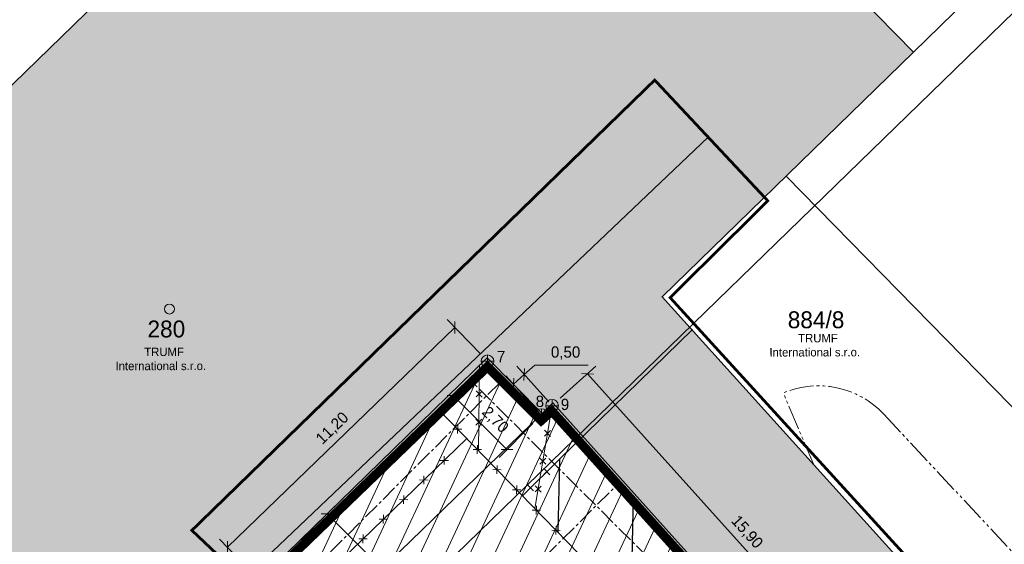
# Model space of a CAD drawing. Header units: millimetres. Extents: x -527259 to -526551, y -1129736 to -1129000.
# Tile 105 of 213: x -527188 to -527153, y -1129616 to -1129597. Entities that reach past the tile are written whole.
import ezdxf
from ezdxf.enums import TextEntityAlignment as Align

# ---------------------------------------------------------------- set-up
doc = ezdxf.new("R2010")
doc.units = ezdxf.units.MM
doc.header["$LTSCALE"] = 12
doc.header["$PDSIZE"] = -4
for name, pattern in [('ACAD_ISO04W100', [30, 24, -3, 0, -3]), ('ACAD_ISO05W100', [33, 24, -3, 0, -3, 0, -3]), ('C_1', [0.6, 0.3, -0.3])]:
    doc.linetypes.add(name, pattern=pattern)
for name, color, linetype, lineweight in [('CKKANALIZACE_DESTOVA_PODZ', 4, 'KANALIZACE_DESTOVA_PODZ', 25), ('ISa_destova_kanalizace', 4, 'KANALIZACE_DESTOVA_PODZ', 9), ('ISa_plyn_nadzem', 6, 'PLYN_POTRUBIE_NT_NADZ', 0), ('ISa_splaskova_kanalizace', 30, 'KANALIZACE_SPLASKOVA_PODZ', 0), ('KN tlusta', 170, 'Continuous', 35), ('koty', 6, 'Continuous', 9), ('Objekt', 230, 'Continuous', 9), ('srafy', 6, 'Continuous', 9), ('text', 6, 'Continuous', 9), ('tlusta', 7, 'Continuous', 15)]:
    doc.layers.add(name, color=color, linetype=linetype, lineweight=lineweight)
doc.layers.add('Parc. č.', color=170, linetype='Continuous')
doc.styles.add('laplan', font='txt', dxfattribs={"height": 0.002})
doc.styles.add('laplan N', font='txt')
doc.linetypes.add('KANALIZACE_DESTOVA_PODZ', pattern='A,35,-15,[102,CADKON.SHX,S=5,R=0,X=0,Y=5],-5,[106,CADKON.SHX,S=5,R=0,X=10,Y=0],30,-15', length=100)
doc.linetypes.add('KANALIZACE_SPLASKOVA_PODZ', pattern='A,35,-15,[102,CADKON.SHX,S=5,R=0,X=0,Y=5],-5,[102,CADKON.SHX,S=5,R=0,X=20,Y=5],30,-15', length=100)
doc.linetypes.add('PLYN_POTRUBIE_NT_NADZ', pattern='A,10,-15,[112,techsoft.shx,S=2.5,R=0,X=0,Y=0],-50,10,-10', length=95)
doc.dimstyles.new('laplan', dxfattribs={"dimscale": 0, "dimtxt": 0.002, "dimasz": 0.0015, "dimexe": 0.002, "dimexo": 0, "dimgap": 0.001, "dimtad": 1, "dimtoh": 1, "dimrnd": 0.05, "dimzin": 1, "dimtxsty": 'laplan', "dimblk": 'OBLIQUE', "dimcen": 0.002, "dimclrd": 256, "dimclre": 256, "dimclrt": 256, "dimadec": 0, "dimazin": 0, "dimtfac": 1, "dimtmove": 1, "dimatfit": 2, "dimfxl": 0.0065, "dimfxlon": 1, "dimtfill": 1, "dimlwd": 13, "dimlwe": -1, "dimarcsym": 0})

# ---------------------------------------------------------------- blocks, each defined once
blk = doc.blocks.new('4$02')
at = {"layer": 'tlusta', "color": 0}
blk.add_circle((-0.007, 0.001), 0.175, dxfattribs=at)
blk = doc.blocks.new('_OBLIQUE')
at = {"color": 0, "linetype": 'ByBlock'}
blk.add_line((-0.5, -0.5), (0.5, 0.5), dxfattribs=at)
blk = doc.blocks.new('*D237')
at = {"layer": 'Defpoints', "color": 0, "transparency": 16777216}
for p in [(-527168.976, -1129610.898), (-527157.079, -1129621.601), (-527158.333, -1129622.729)]:
    blk.add_point(p, dxfattribs=at)
at = {"layer": 'koty', "transparency": 16777216}
for p, q in [((-527168.689, -1129610.64), (-527167.425, -1129609.503)), ((-527158.046, -1129622.471), (-527156.782, -1129621.334))]:
    blk.add_line(p, q, dxfattribs=at)
at = {"layer": 'koty', "lineweight": 13, "transparency": 16777216}
blk.add_line((-527167.722, -1129609.77), (-527157.079, -1129621.601), dxfattribs=at)
at = {"layer": 'koty', "lineweight": 13, "transparency": 16777216, "xscale": 0.3, "yscale": 0.3, "zscale": 0.3}
for p, rotation in [((-527167.722, -1129609.77), 131.9749202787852), ((-527157.079, -1129621.601), 311.9749202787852)]:
    blk.add_blockref('_OBLIQUE', p, dxfattribs=dict(at, rotation=rotation))
at = {"layer": 'koty', "lineweight": 5, "transparency": 16777216, "insert": (-527162.081, -1129615.398), "char_height": 0.4, "attachment_point": 5, "rotation": 311.9749, "style": 'laplan'}
blk.add_mtext('15,90', dxfattribs=at)
blk = doc.blocks.new('*D238')
at = {"layer": 'Defpoints', "color": 0, "transparency": 16777216}
for p in [(-527169.964, -1129609.8), (-527168.977, -1129610.897), (-527169.356, -1129611.238)]:
    blk.add_point(p, dxfattribs=at)
at = {"layer": 'koty', "transparency": 16777216}
for p, q in [((-527169.094, -1129610.767), (-527170.231, -1129609.503)), ((-527169.474, -1129611.108), (-527170.611, -1129609.844))]:
    blk.add_line(p, q, dxfattribs=at)
at = {"layer": 'koty', "lineweight": 13, "transparency": 16777216}
for p, q in [((-527169.594, -1129609.468), (-527169.964, -1129609.8)), ((-527167.702, -1129609.468), (-527169.594, -1129609.468)), ((-527170.343, -1129610.142), (-527169.964, -1129609.8))]:
    blk.add_line(p, q, dxfattribs=at)
at = {"layer": 'koty', "lineweight": 13, "transparency": 16777216, "xscale": 0.3, "yscale": 0.3, "zscale": 0.3}
for p, rotation in [((-527169.964, -1129609.8), 41.97492028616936), ((-527170.343, -1129610.142), 221.9749202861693)]:
    blk.add_blockref('_OBLIQUE', p, dxfattribs=dict(at, rotation=rotation))
at = {"layer": 'koty', "lineweight": 5, "transparency": 16777216, "insert": (-527168.498, -1129609.038), "char_height": 0.4, "attachment_point": 5, "style": 'laplan'}
blk.add_mtext('0,50', dxfattribs=at)
blk = doc.blocks.new('*D239')
at = {"layer": 'Defpoints', "color": 0, "transparency": 16777216}
for p in [(-527171.266, -1129609.328), (-527172.485, -1129610.547), (-527169.356, -1129611.238)]:
    blk.add_point(p, dxfattribs=at)
at = {"layer": 'koty', "transparency": 16777216}
for p, q in [((-527171.566, -1129609.628), (-527172.768, -1129610.83)), ((-527169.656, -1129611.538), (-527170.858, -1129612.74))]:
    blk.add_line(p, q, dxfattribs=at)
at = {"layer": 'koty', "lineweight": 13, "transparency": 16777216}
blk.add_line((-527170.575, -1129612.457), (-527172.485, -1129610.547), dxfattribs=at)
at = {"layer": 'koty', "lineweight": 13, "transparency": 16777216, "xscale": 0.3, "yscale": 0.3, "zscale": 0.3}
for p, rotation in [((-527172.485, -1129610.547), 135), ((-527170.575, -1129612.457), 315)]:
    blk.add_blockref('_OBLIQUE', p, dxfattribs=dict(at, rotation=rotation))
at = {"layer": 'koty', "lineweight": 5, "transparency": 16777216, "insert": (-527171.007, -1129611.418), "char_height": 0.4, "attachment_point": 5, "rotation": 315, "style": 'laplan'}
blk.add_mtext('2,70', dxfattribs=at)
blk = doc.blocks.new('*D240')
at = {"layer": 'Defpoints', "color": 0, "transparency": 16777216}
for p in [(-527172.423, -1129608.131), (-527171.266, -1129609.328), (-527179.328, -1129617.12)]:
    blk.add_point(p, dxfattribs=at)
at = {"layer": 'koty', "transparency": 16777216}
for p, q in [((-527171.52, -1129609.066), (-527172.701, -1129607.844)), ((-527179.582, -1129616.857), (-527180.763, -1129615.635))]:
    blk.add_line(p, q, dxfattribs=at)
at = {"layer": 'koty', "lineweight": 13, "transparency": 16777216}
blk.add_line((-527180.485, -1129615.923), (-527172.423, -1129608.131), dxfattribs=at)
at = {"layer": 'koty', "lineweight": 13, "transparency": 16777216, "xscale": 0.3, "yscale": 0.3, "zscale": 0.3}
for p, rotation in [((-527172.423, -1129608.131), 44.02101256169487), ((-527180.485, -1129615.923), 224.0210125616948)]:
    blk.add_blockref('_OBLIQUE', p, dxfattribs=dict(at, rotation=rotation))
at = {"layer": 'koty', "lineweight": 5, "transparency": 16777216, "insert": (-527176.753, -1129611.718), "char_height": 0.4, "attachment_point": 5, "rotation": 44.021, "style": 'laplan'}
blk.add_mtext('11,20', dxfattribs=at)
blk = doc.blocks.new('*D254')
at = {"layer": 'Defpoints', "color": 0, "transparency": 16777216}
for p in [(-527176.948, -1129614.739), (-527179.328, -1129617.12), (-527166.026, -1129630.422)]:
    blk.add_point(p, dxfattribs=at)
at = {"layer": 'koty', "transparency": 16777216}
for p, q in [((-527177.868, -1129615.659), (-527176.666, -1129614.457)), ((-527164.565, -1129628.961), (-527163.363, -1129627.759))]:
    blk.add_line(p, q, dxfattribs=at)
at = {"layer": 'koty', "lineweight": 13, "transparency": 16777216}
blk.add_line((-527163.646, -1129628.042), (-527176.948, -1129614.739), dxfattribs=at)
at = {"layer": 'koty', "lineweight": 13, "transparency": 16777216, "xscale": 0.3, "yscale": 0.3, "zscale": 0.3}
for p, rotation in [((-527176.948, -1129614.739), 135), ((-527163.646, -1129628.042), 315)]:
    blk.add_blockref('_OBLIQUE', p, dxfattribs=dict(at, rotation=rotation))
at = {"layer": 'koty', "lineweight": 5, "transparency": 16777216, "insert": (-527169.993, -1129621.087), "char_height": 0.4, "attachment_point": 5, "rotation": 315, "style": 'laplan', "bg_fill": 3, "box_fill_scale": 1.1, "bg_fill_color": 256, "bg_fill_true_color": 13158600, "bg_fill_transparency": 0}
blk.add_mtext('18,80', dxfattribs=at)

msp = doc.modelspace()

# ---------------------------------------------------------------- hatches: boundary and pattern name
at = {"layer": 'srafy', "transparency": 33554534}
h = msp.add_hatch(color=251, dxfattribs=at)
h.dxf.hatch_style = 1
h.paths.add_polyline_path([(-527165.076, -1129607.038), (-527156.166, -1129598.368), (-527158.106, -1129596.378), (-527145.086, -1129583.698), (-527158.106, -1129570.308), (-527190.656, -1129601.978), (-527195.446, -1129598.588), (-527205.476, -1129608.338), (-527201.466, -1129612.518), (-527205.926, -1129616.858), (-527198.026, -1129625.048), (-527201.486, -1129628.408), (-527196.386, -1129633.687), (-527187.753, -1129625.261), (-527171.266, -1129609.328), (-527169.356, -1129611.238), (-527168.976, -1129610.898), (-527162.431, -1129618.174), (-527160.239, -1129620.61), (-527155.389, -1129626.001), (-527152.756, -1129628.928), (-527152.38, -1129628.59), (-527148.796, -1129625.088), (-527151.436, -1129622.158)])
at = {"layer": 'srafy', "transparency": 33554610}
h = msp.add_hatch(dxfattribs=at)
h.set_pattern_fill('ANSI31', color=230, scale=0.25, angle=20)
h.set_pattern_definition([(65, (131956.2064, 10338.42674), (-0.71938180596, 0.33545324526), [])])
h.paths.add_polyline_path([(-527169.356, -1129611.238), (-527168.976, -1129610.898), (-527158.333, -1129622.729), (-527164.435, -1129628.831), (-527163.215, -1129630.051), (-527164.806, -1129631.642), (-527179.328, -1129617.12), (-527171.266, -1129609.328)])
at = {"layer": 'srafy', "transparency": 33554687}
h = msp.add_hatch(color=256, dxfattribs=at)
h.dxf.hatch_style = 1
h.paths.add_polyline_path([(-527171.266, -1129609.103, 0.414214), (-527171.491, -1129609.328), (-527171.266, -1129609.328)])
h.paths.add_polyline_path([(-527171.041, -1129609.328), (-527171.266, -1129609.328), (-527171.266, -1129609.553, 0.414214)])
h = msp.add_hatch(color=256, dxfattribs=at)
h.dxf.hatch_style = 1
h.paths.add_polyline_path([(-527168.977, -1129610.681, 0.414214), (-527169.202, -1129610.906), (-527168.977, -1129610.906)])
h.paths.add_polyline_path([(-527168.752, -1129610.906), (-527168.977, -1129610.906), (-527168.977, -1129611.131, 0.414214)])
h = msp.add_hatch(color=256, dxfattribs=at)
h.dxf.hatch_style = 1
h.paths.add_polyline_path([(-527169.356, -1129611.013, 0.414214), (-527169.581, -1129611.238), (-527169.356, -1129611.238)])
h.paths.add_polyline_path([(-527169.131, -1129611.238), (-527169.356, -1129611.238), (-527169.356, -1129611.463, 0.414214)])

# ---------------------------------------------------------------- linework, layer by layer
at = {"layer": 'CKKANALIZACE_DESTOVA_PODZ', "color": 20, "lineweight": 30, "ltscale": 0.002}
for points in [[(-527168.717, -1129612.798), (-527168.77, -1129615.398)], [(-527166.107, -1129614.087), (-527166.188, -1129618.049)]]:
    msp.add_lwpolyline(points, dxfattribs=at)
at = {"layer": 'ISa_destova_kanalizace', "color": 251, "ltscale": 0.002}
msp.add_line((-527138.695, -1129583.394), (-527192.934, -1129636.172), dxfattribs=at)
at = {"layer": 'ISa_destova_kanalizace', "ltscale": 0.002}
for p, q in [((-527171.546, -1129609.491), (-527171.59, -1129612.496)), ((-527173.02, -1129611.023), (-527156.35, -1129628.164)), ((-527168.976, -1129610.898), (-527169.584, -1129614.556)), ((-527168.717, -1129612.798), (-527170.024, -1129614.104))]:
    msp.add_line(p, q, dxfattribs=at)
for points in [[(-527163.999, -1129608.207), (-527168.717, -1129612.798)], [(-527183.775, -1129621.396), (-527181.654, -1129621.42), (-527172.002, -1129612.07)]]:
    msp.add_lwpolyline(points, dxfattribs=at)
at = {"layer": 'ISa_destova_kanalizace', "color": 1, "ltscale": 0.002}
for points in [[(-527171.668, -1129610.595), (-527171.453, -1129610.386)], [(-527171.665, -1129610.383), (-527171.456, -1129610.598)], [(-527171.683, -1129611.595), (-527171.467, -1129611.386)], [(-527171.683, -1129611.595), (-527171.467, -1129611.386)], [(-527171.679, -1129611.383), (-527171.471, -1129611.598)], [(-527171.679, -1129611.383), (-527171.471, -1129611.598)], [(-527172.473, -1129611.738), (-527172.173, -1129611.743)], [(-527172.473, -1129611.738), (-527172.173, -1129611.743)], [(-527172.32, -1129611.59), (-527172.325, -1129611.89)], [(-527172.32, -1129611.59), (-527172.325, -1129611.89)], [(-527169.248, -1129611.989), (-527169.032, -1129611.78)], [(-527169.248, -1129611.989), (-527169.032, -1129611.78)], [(-527169.245, -1129611.777), (-527169.036, -1129611.993)], [(-527169.245, -1129611.777), (-527169.036, -1129611.993)], [(-527171.776, -1129612.454), (-527171.476, -1129612.459)], [(-527171.776, -1129612.454), (-527171.476, -1129612.459)], [(-527171.623, -1129612.307), (-527171.628, -1129612.607)], [(-527171.623, -1129612.307), (-527171.628, -1129612.607)], [(-527172.952, -1129612.844), (-527172.652, -1129612.849)], [(-527172.952, -1129612.844), (-527172.652, -1129612.849)], [(-527172.805, -1129612.996), (-527172.8, -1129612.696)], [(-527172.805, -1129612.996), (-527172.8, -1129612.696)], [(-527169.412, -1129612.976), (-527169.196, -1129612.767)], [(-527169.412, -1129612.976), (-527169.196, -1129612.767)], [(-527169.409, -1129612.763), (-527169.2, -1129612.979)], [(-527169.409, -1129612.763), (-527169.2, -1129612.979)], [(-527171.078, -1129613.171), (-527170.779, -1129613.176)], [(-527171.078, -1129613.171), (-527170.779, -1129613.176)], [(-527170.926, -1129613.024), (-527170.931, -1129613.324)], [(-527170.926, -1129613.024), (-527170.931, -1129613.324)], [(-527169.272, -1129613.35), (-527169.057, -1129613.141)], [(-527169.272, -1129613.35), (-527169.057, -1129613.141)], [(-527169.269, -1129613.137), (-527169.06, -1129613.353)], [(-527169.269, -1129613.137), (-527169.06, -1129613.353)], [(-527173.671, -1129613.538), (-527173.372, -1129613.543)], [(-527173.671, -1129613.538), (-527173.372, -1129613.543)], [(-527173.524, -1129613.691), (-527173.519, -1129613.391)], [(-527173.524, -1129613.691), (-527173.519, -1129613.391)], [(-527170.381, -1129613.888), (-527170.081, -1129613.893)], [(-527170.381, -1129613.888), (-527170.081, -1129613.893)], [(-527170.229, -1129613.741), (-527170.234, -1129614.041)], [(-527170.229, -1129613.741), (-527170.234, -1129614.041)], [(-527169.848, -1129613.926), (-527169.633, -1129613.717)], [(-527169.848, -1129613.926), (-527169.633, -1129613.717)], [(-527169.845, -1129613.714), (-527169.636, -1129613.929)], [(-527169.845, -1129613.714), (-527169.636, -1129613.929)], [(-527169.576, -1129613.962), (-527169.361, -1129613.753)], [(-527169.576, -1129613.962), (-527169.361, -1129613.753)], [(-527169.573, -1129613.75), (-527169.364, -1129613.966)], [(-527169.573, -1129613.75), (-527169.364, -1129613.966)], [(-527174.391, -1129614.234), (-527174.091, -1129614.239)], [(-527174.391, -1129614.234), (-527174.091, -1129614.239)], [(-527174.243, -1129614.386), (-527174.238, -1129614.086)], [(-527174.243, -1129614.386), (-527174.238, -1129614.086)], [(-527169.684, -1129614.605), (-527169.384, -1129614.61)], [(-527169.684, -1129614.605), (-527169.384, -1129614.61)], [(-527169.532, -1129614.458), (-527169.537, -1129614.758)], [(-527169.532, -1129614.458), (-527169.537, -1129614.758)], [(-527175.11, -1129614.929), (-527174.81, -1129614.934)], [(-527175.11, -1129614.929), (-527174.81, -1129614.934)], [(-527174.962, -1129615.081), (-527174.957, -1129614.781)], [(-527174.962, -1129615.081), (-527174.957, -1129614.781)], [(-527168.987, -1129615.322), (-527168.687, -1129615.327)], [(-527168.987, -1129615.322), (-527168.687, -1129615.327)], [(-527168.834, -1129615.175), (-527168.839, -1129615.474)], [(-527168.834, -1129615.175), (-527168.839, -1129615.474)], [(-527175.829, -1129615.624), (-527175.529, -1129615.629)], [(-527175.829, -1129615.624), (-527175.529, -1129615.629)], [(-527175.681, -1129615.776), (-527175.676, -1129615.476)], [(-527175.681, -1129615.776), (-527175.676, -1129615.476)]]:
    msp.add_lwpolyline(points, dxfattribs=at)
at = {"layer": 'ISa_splaskova_kanalizace', "ltscale": 0.002}
msp.add_line((-527160.68, -1129602.76), (-527147.437, -1129616.299), dxfattribs=at)
at = {"layer": 'KN tlusta', "linetype": 'Continuous'}
for points in [[(-527195.446, -1129598.588), (-527164.466, -1129569.128), (-527158.026, -1129563.378), (-527156.396, -1129562.478), (-527154.426, -1129561.818), (-527152.606, -1129561.528), (-527150.686, -1129561.528), (-527148.446, -1129561.888), (-527146.336, -1129562.608), (-527144.646, -1129563.558), (-527140.256, -1129567.718), (-527143.726, -1129571.138), (-527136.206, -1129578.888), (-527156.166, -1129598.368)], [(-527156.166, -1129598.368), (-527158.106, -1129596.378), (-527145.086, -1129583.698), (-527158.106, -1129570.308), (-527190.656, -1129601.978), (-527195.446, -1129598.588)], [(-527156.166, -1129598.368), (-527165.076, -1129607.038), (-527151.436, -1129622.158)]]:
    msp.add_lwpolyline(points, dxfattribs=at)
at = {"layer": 'Objekt', "linetype": 'C_1', "ltscale": 0.2, "const_width": 0.1}
msp.add_lwpolyline([(-527181.851, -1129619.135), (-527175.062, -1129626.225), (-527180.438, -1129631.397), (-527175.291, -1129636.429), (-527169.681, -1129630.932), (-527165.888, -1129634.778), (-527162.837, -1129631.851), (-527159.841, -1129634.9), (-527153.345, -1129628.601), (-527152.673, -1129629.267), (-527148.424, -1129625.02), (-527164.793, -1129607.071), (-527161.329, -1129603.639), (-527165.339, -1129599.356), (-527181.746, -1129615.327), (-527179.807, -1129617.165)], close=True, dxfattribs=at)
at = {"layer": 'Objekt', "lineweight": 5, "const_width": 0.3}
msp.add_lwpolyline([(-527166.026, -1129630.21), (-527179.114, -1129617.121), (-527171.268, -1129609.539), (-527169.362, -1129611.445), (-527168.988, -1129611.11), (-527158.54, -1129622.724)], close=True, dxfattribs=at)
at = {"layer": 'Objekt', "lineweight": 5}
msp.add_lwpolyline([(-527166.026, -1129630.422), (-527179.328, -1129617.12), (-527171.266, -1129609.328), (-527169.356, -1129611.238), (-527168.976, -1129610.898), (-527158.333, -1129622.729)], close=True, dxfattribs=at)
at = {"layer": 'text'}
for p, q in [((-527171.041, -1129609.328), (-527171.491, -1129609.328)), ((-527171.266, -1129609.103), (-527171.266, -1129609.553)), ((-527168.977, -1129610.681), (-527168.977, -1129611.131)), ((-527169.356, -1129611.013), (-527169.356, -1129611.463)), ((-527168.752, -1129610.906), (-527169.202, -1129610.906)), ((-527169.131, -1129611.238), (-527169.581, -1129611.238))]:
    msp.add_line(p, q, dxfattribs=at)
for centre in [(-527171.266, -1129609.328), (-527168.977, -1129610.906), (-527169.356, -1129611.238)]:
    msp.add_circle(centre, 0.225, dxfattribs=at)
at = {"layer": 'tlusta', "linetype": 'ACAD_ISO04W100', "ltscale": 0.002}
for p, q in [((-527179.925, -1129619.184), (-527170.668, -1129609.927)), ((-527156.291, -1129625.576), (-527171.914, -1129609.954)), ((-527176.036, -1129623.073), (-527166.554, -1129613.591))]:
    msp.add_line(p, q, dxfattribs=at)
at = {"layer": 'tlusta', "linetype": 'Continuous'}
msp.add_lwpolyline([(-527152.756, -1129628.928), (-527168.976, -1129610.898), (-527169.356, -1129611.238), (-527171.266, -1129609.328), (-527187.753, -1129625.261), (-527196.386, -1129633.688)], dxfattribs=at)
at = {"layer": 'tlusta', "color": 1, "linetype": 'ACAD_ISO05W100', "ltscale": 0.003}
msp.add_lwpolyline([(-527159.7, -1129612.998), (-527160.781, -1129610.45, -0.315299), (-527157.213, -1129611.209), (-527151.854, -1129616.958, -0.315299), (-527151.347, -1129620.571), (-527154.18, -1129619.127)], format="xyb", dxfattribs=at)

# ---------------------------------------------------------------- block references
at = {"layer": 'tlusta', "linetype": 'Continuous'}
msp.add_blockref('4$02', (-527182.534, -1129607.479), dxfattribs=at)

# ---------------------------------------------------------------- texts
at = {"layer": 'Parc. č.', "style": 'laplan'}
for s, p in [('884/8', (-527159.619, -1129608.158)), ('280', (-527182.651, -1129608.484))]:
    msp.add_text(s, height=0.6, dxfattribs=at).set_placement(p, align=Align.CENTER)
at = {"layer": 'text', "char_height": 0.3, "attachment_point": 1, "rotation": 0.1036, "style": 'laplan N'}
for insert in [(-527162.131, -1129608.363), (-527185.313, -1129608.849)]:
    msp.add_mtext_dynamic_manual_height_columns('\\pi1.87775;TRUMF\\P\\pi0.85882;International s.r.o.', width=5.11793, gutter_width=2, heights=[0], dxfattribs=dict(at, insert=insert))
at = {"layer": 'text', "char_height": 0.4, "width": 0.69243, "attachment_point": 1, "style": 'laplan'}
for s, insert in [('7', (-527170.932, -1129608.961)), ('8', (-527169.557, -1129610.551)), ('9', (-527168.668, -1129610.659))]:
    msp.add_mtext(s, dxfattribs=dict(at, insert=insert))

# ---------------------------------------------------------------- dimensions: what is measured, and where the dimension line sits
at = {"layer": 'koty', "lineweight": 5}
for p1, p2, distance, picture, middle in [((-527179.328, -1129617.12), (-527171.266, -1129609.328), 1.664, '*D240', (-527176.753, -1129611.718)), ((-527168.976, -1129610.898), (-527158.333, -1129622.729), 1.687, '*D237', (-527162.081, -1129615.398))]:
    dim = msp.add_aligned_dim(p1=p1, p2=p2, distance=distance, dimstyle='laplan', override={"dimscale": 0, "dimtfill": 0}, dxfattribs=at)
    dim.commit()
    dim.dimension.update_dxf_attribs({"geometry": picture, "text_midpoint": middle})
for base, p2, angle, picture, middle in [((-527169.964, -1129609.8), (-527168.977, -1129610.897), 41.9749, '*D238', (-527168.978, -1129609.468)), ((-527172.485, -1129610.547), (-527171.266, -1129609.328), 135, '*D239', (-527171.311, -1129611.722))]:
    dim = msp.add_linear_dim(base=base, p1=(-527169.356, -1129611.238), p2=p2, angle=angle, dimstyle='laplan', override={"dimscale": 0, "dimtfill": 0}, dxfattribs=at)
    dim.commit()
    dim.dimension.update_dxf_attribs({"geometry": picture, "text_midpoint": middle, "dimtype": 161})

# ---------------------------------------------------------------- next in the draw order: dimensions: what is measured, and where the dimension line sits
dim = msp.add_aligned_dim(p1=(-527166.026, -1129630.422), p2=(-527179.328, -1129617.12), distance=-3.366, dimstyle='laplan', override={"dimscale": 0}, dxfattribs=at)
dim.commit()
dim.dimension.update_dxf_attribs({"geometry": '*D254', "text_midpoint": (-527169.993, -1129621.087)})

# ---------------------------------------------------------------- next in the draw order: linework, layer by layer
at = {"layer": 'ISa_plyn_nadzem', "ltscale": 0.002}
msp.add_lwpolyline([(-527196.337, -1129633.741), (-527183.746, -1129621.618), (-527184.205, -1129621.137), (-527163.442, -1129601.382)], dxfattribs=at)
at = {"layer": 'KN tlusta', "linetype": 'Continuous'}
for points in [[(-527169.326, -1129611.178), (-527195.656, -1129636.708), (-527198.346, -1129634.858), (-527202.516, -1129630.528), (-527203.006, -1129629.618), (-527206.826, -1129618.148), (-527208.926, -1129611.798), (-527205.476, -1129608.338)], [(-527205.476, -1129608.338), (-527201.466, -1129612.518), (-527205.926, -1129616.858), (-527198.026, -1129625.048), (-527201.486, -1129628.408), (-527196.386, -1129633.688), (-527171.276, -1129609.208), (-527169.326, -1129611.178)], [(-527160.196, -1129620.568), (-527168.946, -1129610.808), (-527169.326, -1129611.178)]]:
    msp.add_lwpolyline(points, dxfattribs=at)

doc.saveas('drawing.dxf')
